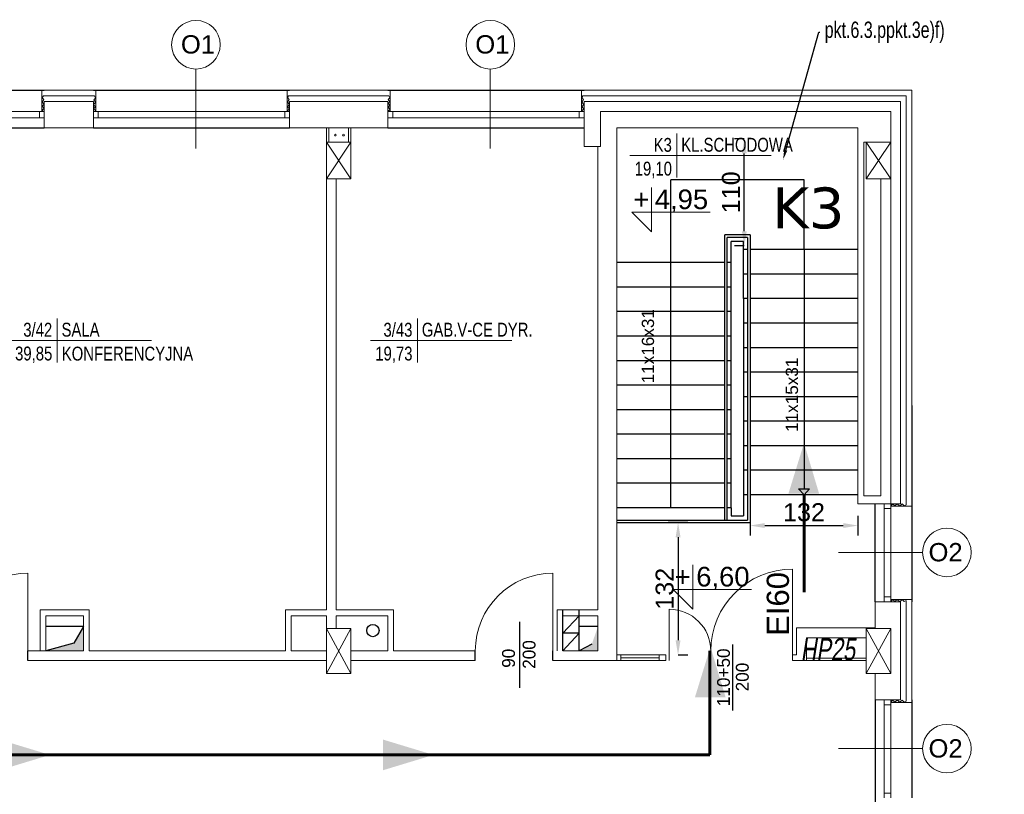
# Model space of a CAD drawing. Header units: millimetres. Extents: x 126553 to 403692, y -95821 to 38049.
# Tile 142 of 256: x 224361 to 225565, y -1016 to -69. Entities that reach past the tile are written whole.
import ezdxf
from ezdxf import colors
from ezdxf.entities.mleader import LeaderData, LeaderLine
from ezdxf.enums import TextEntityAlignment as Align
from ezdxf.math import Vec2, Vec3

# ---------------------------------------------------------------- set-up
doc = ezdxf.new("R2010")
doc.units = ezdxf.units.MM
for name, color, linetype, lineweight in [('_(06 GRUBA)', 7, 'Continuous', 40), ('A-opis', 7, 'Continuous', 18), ('docieplenie', 6, 'Continuous', 18), ('docieplenie zew.', 6, 'Continuous', 18), ('ekspertyza', 7, 'Continuous', 30), ('ewakaucja', 3, 'Continuous', 50), ('OKNA', 7, 'Continuous', 13), ('opisy', 7, 'Continuous', 18), ('ŚCIANY CIENKIE', 7, 'Continuous', 18), ('ŚCIANY GRUBE', 7, 'Continuous', 20)]:
    doc.layers.add(name, color=color, linetype=linetype, lineweight=lineweight)
doc.layers.add('KOMINY', color=94, linetype='Continuous', plot=False)
doc.layers.add('WENTYLE_WADLIWE', color=1, linetype='Continuous')
doc.layers.add('WIDOK', color=7, linetype='Continuous')
doc.styles.add('AR12', font='arial.ttf', dxfattribs={"height": 12})
doc.styles.add('Arial', font='arial.ttf')
doc.styles.add('ROMANS', font='romans.shx', dxfattribs={"width": 0.7})
doc.styles.add('RS12', font='Romans', dxfattribs={"width": 0.75, "height": 12})
doc.styles.add('RS8', font='ROMANS.SHX', dxfattribs={"width": 0.75, "height": 8})
doc.styles.add('STYLE1', font='txt', dxfattribs={"width": 0.8})
doc.linetypes.add('ZIGZAG', pattern='A,0.0001,-0.2,[131,LTYPESHP.SHX,S=0.2,R=0,X=-0.2,Y=0],-0.4,[131,LTYPESHP.SHX,S=0.2,R=180,X=0.2,Y=0],-0.2', length=0.8001)
doc.dimstyles.new('100 moje', dxfattribs={"dimtxt": 22, "dimasz": 12, "dimexe": 12, "dimexo": 20, "dimgap": 3, "dimtad": 1, "dimdec": 1, "dimrnd": 0.5, "dimtxsty": 'Standard', "dimblk1": 'ARCHTICK', "dimblk2": 'ARCHTICK', "dimsah": 1, "dimcen": 0.1, "dimdle": 10, "dimclrd": 256, "dimclre": 256, "dimclrt": 256, "dimadec": 0, "dimazin": 0, "dimtfac": 1, "dimtdec": 1, "dimtofl": 0, "dimtmove": 1, "dimatfit": 3, "dimfxl": 12, "dimfxlon": 1, "dimtolj": 1, "dimtzin": 0, "dimarcsym": 0})

# ---------------------------------------------------------------- blocks, each defined once
blk = doc.blocks.new('METKA')
for p, q in [((0, 26.9), (0, -26.9)), ((-57.4, 0), (115.4, 0))]:
    blk.add_line(p, q)
at = {"layer": 'opisy', "style": 'STYLE1', "width": 0.8, "flags": 4}
for tag, p in [('NUMER', (-6.1, 4.5)), ('POWIERZCHNIA', (-6, -24.6))]:
    blk.add_attdef(tag, text='', height=17, dxfattribs=at).set_placement(p, align=Align.RIGHT)
for tag, p in [('NAZWA', (5.3, 4.6)), ('POSADZKA', (5.6, -24.7))]:
    blk.add_attdef(tag, p, '', height=17, dxfattribs=at)
blk = doc.blocks.new('KOTA-WA')
at = {"color": 7}
for p, q in [((0, 27), (0, 0)), ((-12, 12), (0, 0)), ((-12, 12), (36, 12))]:
    blk.add_line(p, q, dxfattribs=at)
at = {"layer": 'A-opis', "color": 7, "style": 'RS12', "width": 0.6, "flags": 4}
blk.add_attdef('ZNAK', text='', height=8, dxfattribs=at).set_placement((-6.18, 19.74), align=Align.MIDDLE)
blk.add_attdef('RZEDNA', text='', height=10, dxfattribs=at).set_placement((2.11, 11.17), align=Align.BOTTOM_LEFT)
at = {"layer": 'A-opis', "color": 7, "style": 'RS8', "width": 0.6, "flags": 4}
blk.add_attdef('UWAGA', text='', height=7, dxfattribs=at).set_placement((3.83, 8.14), align=Align.TOP_LEFT)
blk = doc.blocks.new('*D2502')
at = {"layer": 'Defpoints', "color": 0, "linetype": 'Continuous', "lineweight": 60, "transparency": 16777216}
for p in [(225247.2, -214.3), (225247.2, -214.3), (225247.2, -345.4)]:
    blk.add_point(p, dxfattribs=at)
at = {"layer": 'ekspertyza', "color": 1, "linetype": 'Continuous', "lineweight": -2, "transparency": 16777216}
for p, q in [((225247.2, -214.3), (225235.2, -214.3)), ((225247.2, -327.4), (225247.2, -232.3)), ((225247.2, -345.4), (225235.2, -345.4))]:
    blk.add_line(p, q, dxfattribs=at)
at = {"layer": 'ekspertyza', "color": 1, "linetype": 'Continuous', "lineweight": 60, "transparency": 16777216}
for points in [[(225244.2, -232.3), (225250.2, -232.3), (225247.2, -214.3)], [(225244.2, -327.4), (225250.2, -327.4), (225247.2, -345.4)]]:
    blk.add_solid(points, dxfattribs=at)
at = {"layer": 'ekspertyza', "color": 1, "linetype": 'Continuous', "lineweight": 20, "transparency": 16777216, "insert": (225231, -279.8), "char_height": 22, "attachment_point": 5, "rotation": 90, "style": 'Arial'}
blk.add_mtext('\\A1;110', dxfattribs=at)
blk = doc.blocks.new('*D2503')
at = {"layer": 'Defpoints', "color": 0, "linetype": 'Continuous', "lineweight": 60, "transparency": 16777216}
for p in [(225254.2, -683.8), (225151.2, -845.8), (225166.2, -845.8)]:
    blk.add_point(p, dxfattribs=at)
at = {"layer": 'ekspertyza', "color": 1, "linetype": 'Continuous', "lineweight": -2, "transparency": 16777216}
for p, q in [((225178.2, -683.8), (225154.2, -683.8)), ((225166.2, -701.8), (225166.2, -827.8)), ((225166.2, -845.8), (225178.2, -845.8))]:
    blk.add_line(p, q, dxfattribs=at)
at = {"layer": 'ekspertyza', "color": 1, "linetype": 'Continuous', "lineweight": 60, "transparency": 16777216}
for points in [[(225163.2, -701.8), (225169.2, -701.8), (225166.2, -683.8)], [(225163.2, -827.8), (225169.2, -827.8), (225166.2, -845.8)]]:
    blk.add_solid(points, dxfattribs=at)
at = {"layer": 'ekspertyza', "color": 1, "linetype": 'Continuous', "lineweight": 20, "transparency": 16777216, "insert": (225149.9, -764.8), "char_height": 22, "attachment_point": 5, "rotation": 90, "style": 'Arial'}
blk.add_mtext('\\A1;132', dxfattribs=at)
blk = doc.blocks.new('*D2504')
at = {"layer": 'Defpoints', "color": 0, "linetype": 'Continuous', "lineweight": -3}
for p in [(225254.2, -649.9), (225386.2, -649.9), (225386.2, -687.5)]:
    blk.add_point(p, dxfattribs=at)
at = {"layer": 'ekspertyza', "color": 1, "linetype": 'Continuous', "lineweight": -2}
for p, q in [((225254.2, -675.5), (225254.2, -699.5)), ((225386.2, -675.5), (225386.2, -699.5)), ((225272.2, -687.5), (225368.2, -687.5))]:
    blk.add_line(p, q, dxfattribs=at)
at = {"layer": 'ekspertyza', "color": 1, "linetype": 'Continuous', "lineweight": -3}
for points in [[(225272.2, -684.5), (225272.2, -690.5), (225254.2, -687.5)], [(225368.2, -684.5), (225368.2, -690.5), (225386.2, -687.5)]]:
    blk.add_solid(points, dxfattribs=at)
at = {"layer": 'ekspertyza', "color": 1, "linetype": 'Continuous', "lineweight": 20, "insert": (225320.2, -671.3), "char_height": 22, "attachment_point": 5, "style": 'Arial'}
blk.add_mtext('\\A1;132', dxfattribs=at)

msp = doc.modelspace()

# ---------------------------------------------------------------- hatches: boundary and pattern name
at = {"layer": 'KOMINY'}
for points in [[(224427.44954, -831.16901), (224393.21265, -840.77675), (224439.21265, -840.77675), (224439.21265, -810.77675)], [(225068.21265, -810.77675), (225060.77881, -832.76426), (225045.21265, -840.77675), (225068.21265, -840.77675)]]:
    msp.add_hatch(color=0, dxfattribs=at).paths.add_polyline_path(points)

# ---------------------------------------------------------------- linework, layer by layer
at = {"layer": 'docieplenie', "color": 0}
for p, q in [((224814.21265, -154.77675), (224814.21265, -180.77675)), ((224390.23269, -161.82137), (224388.56125, -164.42032)), ((224388.56125, -164.42032), (224390.74366, -166.19555)), ((224390.74366, -166.19555), (224388.61188, -169.34013)), ((224453.92507, -164.50417), (224451.65594, -166.77168)), ((224451.65594, -166.77168), (224453.92507, -169.55459)), ((224452.65337, -161.82137), (224453.92507, -164.50417)), ((224390.95805, -176.8552), (224388.50886, -179.25173)), ((224388.50886, -179.25173), (224389.52933, -180.52642)), ((224390.89598, -171.82544), (224388.61085, -174.61168)), ((224388.61085, -174.61168), (224390.95805, -176.8552)), ((224388.61188, -169.34013), (224390.89598, -171.82544)), ((224453.92507, -169.55459), (224451.4392, -172.59774)), ((224451.4392, -172.59774), (224453.96557, -175.11802)), ((224453.96557, -175.11802), (224451.4637, -177.87851)), ((224451.4637, -177.87851), (224453.96557, -179.85774)), ((224453.96557, -179.85774), (224453.23581, -180.4307)), ((224688.21265, -180.77675), (224688.21265, -168.77675)), ((225048.21265, -180.77675), (225048.21265, -168.77675))]:
    msp.add_line(p, q, dxfattribs=at)
at = {"layer": 'docieplenie', "color": 0, "linetype": 'ZIGZAG'}
for p, q in [((224390.23269, -161.82137), (224452.65337, -161.82137)), ((224690.69418, -166.32193), (224688.43753, -169.72086)), ((224689.65141, -161.8051), (224688.47025, -163.80551)), ((224688.47025, -163.80551), (224690.69418, -166.32193)), ((224689.65141, -161.8051), (224812.38375, -161.8051)), ((224813.73557, -164.10882), (224811.67555, -166.23166)), ((224811.67555, -166.23166), (224813.79999, -169.06212)), ((224812.38375, -161.8051), (224813.73557, -164.10882)), ((225050.69418, -166.32193), (225048.43753, -169.72086)), ((225049.65141, -161.8051), (225048.47025, -163.80551)), ((225048.47025, -163.80551), (225050.69418, -166.32193)), ((225049.65141, -161.8051), (225445.11564, -161.8051)), ((225445.11564, -161.8051), (225445.11564, -662.32896)), ((224688.43753, -169.72086), (224690.8628, -172.37035)), ((224690.8628, -172.37035), (224688.57341, -175.24624)), ((224688.57341, -175.24624), (224690.9281, -177.79544)), ((224690.9281, -177.79544), (224688.70416, -180.34456)), ((224813.79999, -169.06212), (224811.67555, -170.79902)), ((224811.67555, -170.79902), (224813.73557, -173.24346)), ((224813.73557, -173.24346), (224811.67555, -175.75232)), ((224811.67555, -175.75232), (224813.92869, -178.58277)), ((224813.92869, -178.58277), (224811.73997, -180.57694)), ((225048.43753, -169.72086), (225050.8628, -172.37035)), ((225050.8628, -172.37035), (225048.57341, -175.24624)), ((225048.57341, -175.24624), (225050.9281, -177.79544)), ((225050.9281, -177.79544), (225048.70416, -180.34456)), ((225428.46439, -661.11017), (225426.71092, -663.16709)), ((225431.4376, -663.3957), (225428.46439, -661.11017)), ((225433.9361, -660.91848), (225431.4376, -663.3957)), ((225437.23333, -663.66113), (225433.9361, -660.91848)), ((225440.0733, -661.07079), (225437.23333, -663.66113)), ((225442.61949, -663.51576), (225440.0733, -661.07079)), ((225445.11564, -662.32896), (225442.61949, -663.51576)), ((225428.46439, -778.11017), (225426.71092, -780.16709)), ((225431.4376, -780.3957), (225428.46439, -778.11017)), ((225433.9361, -777.91848), (225431.4376, -780.3957)), ((225437.23333, -780.66113), (225433.9361, -777.91848)), ((225440.0733, -778.07079), (225437.23333, -780.66113)), ((225442.61949, -780.51576), (225440.0733, -778.07079)), ((225445.11564, -779.32896), (225442.61949, -780.51576)), ((225445.11564, -779.42795), (225445.11564, -902.32896)), ((225428.46439, -901.11017), (225426.71092, -903.16709)), ((225431.4376, -903.3957), (225428.46439, -901.11017)), ((225433.9361, -900.91848), (225431.4376, -903.3957)), ((225437.23333, -903.66113), (225433.9361, -900.91848)), ((225440.0733, -901.07079), (225437.23333, -903.66113)), ((225442.61949, -903.51576), (225440.0733, -901.07079)), ((225445.11564, -902.32896), (225442.61949, -903.51576))]:
    msp.add_line(p, q, dxfattribs=at)
at = {"layer": 'docieplenie', "color": 0, "lineweight": 0}
for points in [[(224371.21265, -840.77675), (224371.21265, -745.77675)], [(225013.21265, -840.7768), (225013.21265, -745.7768)]]:
    msp.add_lwpolyline(points, dxfattribs=at)
at = {"layer": 'docieplenie', "color": 0}
for points in [[(225306.21265, -840.27675), (225306.21265, -740.77675)], [(225306.21265, -840.27675), (225306.21265, -740.77675)], [(225155.21265, -840.27675), (225155.21265, -789.77675)]]:
    msp.add_lwpolyline(points, dxfattribs=at)
at = {"layer": 'docieplenie', "color": 0, "lineweight": 30}
for points in [[(224972.58872, -886.14938), (224972.58872, -805.28144)], [(224371.21265, -852.77675), (224371.21265, -840.77675)], [(224918.21265, -852.7768), (224918.21265, -840.7768)], [(225013.21265, -852.7768), (225013.21265, -840.7768)], [(225233.35105, -913.71761), (225233.35105, -832.84967)]]:
    msp.add_lwpolyline(points, dxfattribs=at)
at = {"layer": 'docieplenie', "color": 0, "lineweight": 0}
for centre in [(224371.21265, -840.77675), (225013.21265, -840.7768)]:
    msp.add_arc(centre, 95, 90, 180, dxfattribs=at)
at = {"layer": 'docieplenie', "color": 0}
for centre, radius, start, end in [((225306.21265, -840.77675), 100, 90, 180), ((225155.21265, -840.77675), 51, 0, 90)]:
    msp.add_arc(centre, radius, start, end, dxfattribs=at)
at = {"layer": 'docieplenie zew.', "color": 0}
for p, q in [((224391.21265, -154.77675), (224388.21265, -154.77675)), ((224388.21265, -154.77675), (224388.21265, -180.77675)), ((224454.21265, -154.77675), (224391.21265, -154.77675)), ((224454.21265, -168.77675), (224454.21265, -154.77675)), ((224688.21265, -180.77675), (224688.21265, -154.77675)), ((224688.21265, -168.77675), (224688.21265, -154.77675)), ((224688.21265, -154.77675), (224814.21265, -154.77675)), ((224814.21265, -154.77675), (224814.21265, -180.77675)), ((225051.21265, -154.77675), (225048.21265, -154.77675)), ((225048.21265, -154.77675), (225048.21265, -180.77675)), ((225452.21265, -154.77675), (225051.21265, -154.77675)), ((225452.21265, -168.77675), (225452.21265, -154.77675)), ((224454.21265, -180.77675), (224454.21265, -168.77675)), ((225452.21265, -663.77675), (225452.21265, -168.77675)), ((224388.21265, -180.77675), (224391.21265, -180.77675)), ((224451.21265, -180.77675), (224454.21265, -180.77675)), ((224691.21265, -180.77675), (224688.21265, -180.77675)), ((224691.21265, -180.77675), (224688.21265, -180.77675)), ((224814.21265, -180.77675), (224811.21265, -180.77675)), ((224814.21265, -180.77675), (224811.21265, -180.77675)), ((225048.21265, -180.77675), (225051.21265, -180.77675)), ((225051.21265, -180.77675), (225048.21265, -180.77675)), ((225051.21265, -180.77675), (225048.21265, -180.77675)), ((225426.21265, -660.77675), (225426.21265, -663.77675)), ((225426.21265, -663.77675), (225452.21265, -663.77675)), ((225452.21265, -777.77675), (225426.21265, -777.77675)), ((225426.21265, -777.77675), (225426.21265, -780.77675)), ((225452.21265, -780.77675), (225452.21265, -777.77675)), ((225452.21265, -903.77675), (225452.21265, -780.77675)), ((225426.21265, -900.77675), (225426.21265, -903.77675)), ((225426.21265, -903.77675), (225452.21265, -903.77675))]:
    msp.add_line(p, q, dxfattribs=at)
at = {"layer": 'ewakaucja', "color": 3, "lineweight": 60}
for points in [[(225320.21265, -586.68048, 0, 37.5, 0), (225319.95782, -648.3832, 37.5, 37.5, 0)], [(225205.84819, -835.85429, 0, 37.5, 0), (225205.59336, -897.557, 37.5, 37.5, 0)], [(224398.10949, -968.06413, 0, 37.5, 0), (224336.40624, -968.06413, 37.5, 37.5, 0)], [(224867.11418, -968.06413, 0, 37.5, 0), (224805.41094, -968.06413, 37.5, 37.5, 0)]]:
    msp.add_lwpolyline(points, format="xyseb", dxfattribs=at)
for points in [[(225320.21265, -769.08992), (225320.21265, -649.91489)], [(225204.9922, -840.77675), (225204.9922, -968.06413)], [(223874.14603, -968.06413), (225204.9922, -968.06413)]]:
    msp.add_lwpolyline(points, dxfattribs=at)
at = {"layer": 'KOMINY', "color": 0}
for p, q in [((225025.21265, -840.77675), (225025.21265, -790.77675)), ((225045.21265, -840.77675), (225045.21265, -790.77675)), ((225045.21265, -797.77675), (225025.21265, -819.27675)), ((224439.21265, -810.77675), (224393.21265, -810.77675)), ((224439.21265, -810.77675), (224427.44954, -831.16901)), ((225068.21265, -810.77675), (225045.21265, -810.77675)), ((225045.21265, -819.27675), (225025.21265, -819.27675)), ((225045.21265, -819.27675), (225025.21265, -840.77675)), ((224427.44954, -831.16901), (224393.21265, -840.77675)), ((225060.77881, -832.76426), (225045.21265, -840.77675))]:
    msp.add_line(p, q, dxfattribs=at)
msp.add_circle((224793.00094, -815.91827), 7.5, dxfattribs=at)
at = {"layer": 'OKNA', "color": 0}
for p, q in [((224151.21265, -180.77675), (224391.21265, -180.77675)), ((224151.21265, -188.77675), (224391.21265, -188.77675)), ((224385.21265, -188.77675), (224385.21265, -180.77675)), ((224451.21265, -180.77675), (224691.21265, -180.77675)), ((224451.21265, -188.77675), (224691.21265, -188.77675)), ((224457.21265, -188.77675), (224457.21265, -180.77675)), ((224685.21265, -188.77675), (224685.21265, -180.77675)), ((224811.21265, -180.77675), (225051.21265, -180.77675)), ((224811.21265, -188.77675), (225051.21265, -188.77675)), ((224817.21265, -188.77675), (224817.21265, -180.77675)), ((225045.21265, -188.77675), (225045.21265, -180.77675)), ((225418.21265, -660.77675), (225418.21265, -780.77675)), ((225426.21265, -660.77675), (225426.21265, -780.77675)), ((225426.21265, -660.77675), (225426.21265, -666.77675)), ((225426.21265, -666.77675), (225418.21265, -666.77675)), ((225426.21265, -774.77675), (225418.21265, -774.77675)), ((225426.21265, -780.77675), (225426.21265, -774.77675)), ((225096.21265, -845.66444), (225143.21265, -845.66444)), ((225096.21265, -849.16444), (225143.21265, -849.16444)), ((225096.21265, -852.77675), (225143.21265, -852.77675)), ((225418.21265, -900.77675), (225418.21265, -1020.77675)), ((225426.21265, -900.77675), (225426.21265, -1020.77675)), ((225426.21265, -906.77675), (225418.21265, -906.77675)), ((225426.21265, -1014.77675), (225418.21265, -1014.77675))]:
    msp.add_line(p, q, dxfattribs=at)
at = {"layer": 'opisy', "color": 0}
for p, q in [((224576.59719, -226.39625), (224576.59719, -128.96814)), ((224936.59719, -226.39625), (224936.59719, -128.96814)), ((225362.49155, -720.37851), (225465.26453, -720.37851)), ((225362.49155, -960.37851), (225465.26453, -960.37851))]:
    msp.add_line(p, q, dxfattribs=at)
for centre in [(224576.59719, -99.26789), (224936.59719, -99.26789), (225494.96478, -720.37851), (225494.96478, -960.37851)]:
    msp.add_circle(centre, 29.70025, dxfattribs=at)
at = {"layer": 'WIDOK', "color": 0}
for p, q in [((224151.21265, -154.77675), (224391.21265, -154.77675)), ((224451.21265, -154.77675), (224691.21265, -154.77675)), ((224811.21265, -154.77675), (225051.21265, -154.77675)), ((224151.21265, -200.77675), (224391.21265, -200.77675)), ((224451.21265, -200.77675), (224691.21265, -200.77675)), ((224811.21265, -200.77675), (225051.21265, -200.77675)), ((225320.21265, -264.73278), (225157.21265, -264.73278)), ((225157.21265, -498.86736), (225157.21265, -264.73278)), ((225320.21265, -264.73278), (225157.21265, -264.73278)), ((225320.21265, -349.91489), (225320.21265, -264.73278)), ((225320.21265, -349.91489), (225320.21265, -264.73278)), ((225223.21265, -680.77675), (225223.21265, -331.94373)), ((225254.21265, -331.94373), (225223.21265, -331.94373)), ((225226.21265, -680.77675), (225226.21265, -334.94373)), ((225251.21265, -334.94373), (225226.21265, -334.94373)), ((225251.21265, -334.94373), (225251.21265, -680.77675)), ((225254.21265, -331.94373), (225254.21265, -683.77675)), ((225231.21265, -665.77675), (225231.21265, -339.94373)), ((225246.21265, -339.94373), (225231.21265, -339.94373)), ((225246.21265, -409.91489), (225246.21265, -339.94373)), ((225251.21265, -349.91489), (225246.21265, -349.91489)), ((225386.21265, -349.91489), (225254.21265, -349.91489)), ((225320.21265, -349.91489), (225320.21265, -642.47787)), ((225223.21265, -365.77675), (225091.21265, -365.77675)), ((225231.21265, -365.77675), (225226.21265, -365.77675)), ((225251.21265, -379.91489), (225246.21265, -379.91489)), ((225386.21265, -379.91489), (225254.21265, -379.91489)), ((225223.21265, -395.77675), (225091.21265, -395.77675)), ((225231.21265, -395.77675), (225226.21265, -395.77675)), ((225246.21265, -409.91489), (225246.21265, -675.77675)), ((225251.21265, -409.91489), (225246.21265, -409.91489)), ((225386.21265, -409.91489), (225254.21265, -409.91489)), ((225223.21265, -425.77675), (225091.21265, -425.77675)), ((225231.21265, -425.77675), (225226.21265, -425.77675)), ((225251.21265, -439.91489), (225246.21265, -439.91489)), ((225386.21265, -439.91489), (225254.21265, -439.91489)), ((225223.21265, -455.77675), (225091.21265, -455.77675)), ((225231.21265, -455.77675), (225226.21265, -455.77675)), ((225251.21265, -469.91489), (225246.21265, -469.91489)), ((225386.21265, -469.91489), (225254.21265, -469.91489)), ((225223.21265, -485.77675), (225091.21265, -485.77675)), ((225231.21265, -485.77675), (225226.21265, -485.77675)), ((225157.21265, -665.77675), (225157.21265, -498.86736)), ((225251.21265, -499.91489), (225246.21265, -499.91489)), ((225386.21265, -499.91489), (225254.21265, -499.91489)), ((225223.21265, -515.77675), (225091.21265, -515.77675)), ((225231.21265, -515.77675), (225226.21265, -515.77675)), ((225251.21265, -529.91489), (225246.21265, -529.91489)), ((225386.21265, -529.91489), (225254.21265, -529.91489)), ((225452.21265, -540.77675), (225452.21265, -780.77675)), ((225223.21265, -545.77675), (225091.21265, -545.77675)), ((225231.21265, -545.77675), (225226.21265, -545.77675)), ((225251.21265, -559.91489), (225246.21265, -559.91489)), ((225386.21265, -559.91489), (225254.21265, -559.91489)), ((225223.21265, -575.77675), (225091.21265, -575.77675)), ((225231.21265, -575.77675), (225226.21265, -575.77675)), ((225251.21265, -589.91489), (225246.21265, -589.91489)), ((225386.21265, -589.91489), (225254.21265, -589.91489)), ((225223.21265, -605.77675), (225091.21265, -605.77675)), ((225231.21265, -605.77675), (225226.21265, -605.77675)), ((225251.21265, -619.91489), (225246.21265, -619.91489)), ((225386.21265, -619.91489), (225254.21265, -619.91489)), ((225223.21265, -635.77675), (225091.21265, -635.77675)), ((225231.21265, -635.77675), (225226.21265, -635.77675)), ((225251.21265, -649.91489), (225246.21265, -649.91489)), ((225386.21265, -649.91489), (225254.21265, -649.91489)), ((225320.21265, -649.91489), (225313.42492, -642.47787)), ((225313.42492, -642.47787), (225320.21265, -642.47787)), ((225320.21265, -649.91489), (225327.06384, -642.47787)), ((225320.21265, -642.47787), (225327.06384, -642.47787)), ((225407.21265, -780.77675), (225407.21265, -660.77675)), ((225407.21265, -780.77675), (225407.21265, -660.77675)), ((225223.21265, -665.77675), (225091.21265, -665.77675)), ((225231.21265, -665.77675), (225226.21265, -665.77675)), ((225231.21265, -665.77675), (225231.21265, -675.77675)), ((225091.21265, -680.77675), (225251.21265, -680.77675)), ((225091.21265, -683.77675), (225254.21265, -683.77675)), ((225231.21265, -675.77675), (225246.21265, -675.77675)), ((225407.21265, -900.77675), (225407.21265, -1020.77675)), ((225407.21265, -900.77675), (225407.21265, -1053.27675)), ((225452.21265, -900.77675), (225452.21265, -1020.77675))]:
    msp.add_line(p, q, dxfattribs=at)
at = {"layer": 'ŚCIANY CIENKIE', "color": 0}
for p, q in [((224736.21265, -263.27675), (224766.21265, -218.27675)), ((224736.21265, -218.27675), (224766.21265, -263.27675)), ((224736.21265, -263.27675), (224766.21265, -218.27675)), ((225426.21265, -218.27675), (225396.21265, -263.27675)), ((225396.21265, -218.27675), (225426.21265, -263.27675)), ((224736.21265, -813.27675), (224766.21265, -868.27675)), ((224766.21265, -813.27675), (224736.21265, -868.27675)), ((225396.21265, -813.27675), (225426.21265, -868.27675)), ((225426.21265, -813.27675), (225396.21265, -868.27675)), ((225323.21265, -849.91119), (225396.21265, -849.91119)), ((225323.21265, -852.77675), (225396.21265, -852.77675))]:
    msp.add_line(p, q, dxfattribs=at)
at = {"layer": 'ŚCIANY GRUBE', "color": 0}
for p, q in [((224391.21265, -168.77675), (224451.21265, -168.77675)), ((224391.21265, -200.77675), (224391.21265, -168.77675)), ((224451.21265, -168.77675), (224451.21265, -200.77675)), ((224691.21265, -168.77675), (224691.21265, -200.77675)), ((224751.21265, -168.77675), (224691.21265, -168.77675)), ((224811.21265, -168.77675), (224751.21265, -168.77675)), ((224811.21265, -168.77675), (224811.21265, -200.77675)), ((225111.21265, -168.77675), (225051.21265, -168.77675)), ((225051.21265, -223.77675), (225051.21265, -168.77675)), ((225111.21265, -168.77675), (225438.21265, -168.77675)), ((225438.21265, -168.77675), (225438.21265, -660.77675)), ((225071.21265, -223.77675), (225071.21265, -180.77675)), ((225426.21265, -180.77675), (225071.21265, -180.77675)), ((225426.21265, -218.27675), (225426.21265, -180.77675)), ((224451.21265, -200.77675), (224391.21265, -200.77675)), ((224451.21265, -200.77675), (224446.21265, -200.77675)), ((224691.21265, -200.77675), (224811.21265, -200.77675)), ((224736.21265, -218.27675), (224736.21265, -200.77675)), ((224739.21265, -218.27675), (224739.21265, -200.77675)), ((224766.21265, -200.77675), (224751.21265, -200.77675)), ((224763.21265, -218.27675), (224763.21265, -200.77675)), ((224766.21265, -218.27675), (224766.21265, -200.77675)), ((225386.21265, -200.77675), (225091.21265, -200.77675)), ((225091.21265, -200.77675), (225091.21265, -345.77675)), ((225386.21265, -411.08028), (225386.21265, -200.77675)), ((224736.21265, -218.27675), (224766.21265, -218.27675)), ((224736.21265, -263.27675), (224736.21265, -218.27675)), ((224766.21265, -218.27675), (224766.21265, -263.27675)), ((225071.21265, -223.77675), (225051.21265, -223.77675)), ((225068.21265, -790.77675), (225068.21265, -223.77675)), ((225393.21265, -218.27675), (225393.21265, -651.08595)), ((225393.21265, -218.27675), (225426.21265, -218.27675)), ((225396.21265, -263.27675), (225396.21265, -218.27675)), ((225426.21265, -218.27675), (225426.21265, -263.27675)), ((224736.21265, -263.27675), (224766.21265, -263.27675)), ((224736.21265, -790.77675), (224736.21265, -263.27675)), ((224748.21265, -314.42015), (224748.21265, -263.27675)), ((224748.21265, -790.77675), (224748.21265, -263.27675)), ((225426.21265, -263.27675), (225396.21265, -263.27675)), ((225414.21265, -651.08595), (225414.21265, -263.27675)), ((225426.21265, -660.77675), (225426.21265, -263.27675)), ((225091.21265, -345.77675), (225091.21265, -666.94215)), ((225386.21265, -660.77675), (225386.21265, -411.08028)), ((225386.21265, -660.77675), (225386.21265, -411.08028)), ((225393.21265, -660.77675), (225386.21265, -660.77675)), ((225393.21265, -651.08595), (225414.21265, -651.08595)), ((225414.21265, -660.77675), (225393.21265, -660.77675)), ((225407.21265, -660.77675), (225402.21265, -660.77675)), ((225438.21265, -660.77675), (225414.21265, -660.77675)), ((225091.21265, -666.94215), (225091.21265, -852.77675)), ((225407.21265, -780.77675), (225407.21265, -785.77675)), ((225407.21265, -813.27675), (225407.21265, -780.77675)), ((225407.21265, -780.77675), (225414.21265, -780.77675)), ((225407.21265, -780.77675), (225438.21265, -780.77675)), ((225438.21265, -780.77675), (225438.21265, -900.77675)), ((224386.21265, -840.77675), (224386.21265, -790.77675)), ((224386.21265, -790.77675), (224446.21265, -790.77675)), ((224446.21265, -790.77675), (224446.21265, -840.77675)), ((224686.21265, -790.77675), (224686.21265, -840.77675)), ((224736.21265, -790.77675), (224686.21265, -790.77675)), ((224748.21265, -790.77675), (224818.21265, -790.77675)), ((224818.21265, -790.77675), (224818.21265, -840.77675)), ((225018.21265, -840.77675), (225018.21265, -790.77675)), ((225018.21265, -790.77675), (225068.21265, -790.77675)), ((224393.21265, -840.77675), (224393.21265, -797.77675)), ((224393.21265, -797.77675), (224439.21265, -797.77675)), ((224439.21265, -797.77675), (224439.21265, -840.77675)), ((224736.21265, -797.77675), (224693.21265, -797.77675)), ((224693.21265, -797.77675), (224693.21265, -840.77675)), ((224736.21265, -813.27675), (224736.21265, -797.77675)), ((224748.21265, -813.27675), (224748.21265, -797.77675)), ((224748.21265, -797.77675), (224811.21265, -797.77675)), ((224811.21265, -797.77675), (224811.21265, -840.77675)), ((225025.21265, -797.77675), (225068.21265, -797.77675)), ((225025.21265, -797.77675), (225025.21265, -840.77675)), ((225068.21265, -797.77675), (225068.21265, -840.77675)), ((224386.21265, -840.77675), (224386.21265, -812.33149)), ((224736.21265, -813.27675), (224766.21265, -813.27675)), ((224736.21265, -868.27675), (224736.21265, -813.27675)), ((224766.21265, -813.27675), (224766.21265, -868.27675)), ((225068.21265, -840.77675), (225068.21265, -810.77675)), ((225407.21265, -812.77675), (225311.21265, -812.77675)), ((225311.21265, -845.77675), (225311.21265, -812.77675)), ((225311.21265, -812.77675), (225311.21265, -845.77675)), ((225311.21265, -845.77675), (225311.21265, -812.77675)), ((225396.21265, -868.27675), (225396.21265, -813.27675)), ((225396.21265, -813.27675), (225426.21265, -813.27675)), ((225426.21265, -813.27675), (225426.21265, -868.27675)), ((225323.21265, -852.77675), (225323.21265, -824.77675)), ((225396.21265, -824.77675), (225323.21265, -824.77675)), ((224393.21265, -840.77369), (224371.21265, -840.77171)), ((224371.21265, -840.77675), (224393.21265, -840.77675)), ((224371.21265, -840.77675), (224371.21265, -852.77675)), ((224439.21265, -840.77675), (224393.21265, -840.77675)), ((224627.21265, -840.77675), (224446.21265, -840.77675)), ((224686.21265, -840.77675), (224627.21265, -840.77675)), ((224736.21265, -840.77675), (224693.21265, -840.77675)), ((224811.21265, -840.77675), (224766.21265, -840.77675)), ((224841.21265, -840.77675), (224818.21265, -840.77675)), ((224818.21265, -840.77675), (224918.21265, -840.77675)), ((224913.3286, -840.7768), (224918.21265, -840.7768)), ((224918.21265, -840.77675), (224918.21265, -852.77675)), ((225013.21265, -840.7768), (225013.21265, -852.7768)), ((225068.21265, -840.77675), (225025.21265, -840.77675)), ((225155.21265, -840.77675), (225155.21265, -852.77675)), ((225306.21265, -840.77675), (225306.21265, -852.77675)), ((224627.21265, -852.77675), (224371.21265, -852.77675)), ((224736.21265, -852.77675), (224627.21265, -852.77675)), ((224918.21265, -852.77675), (224766.21265, -852.77675)), ((225071.21265, -852.77675), (225013.21265, -852.77675)), ((225071.21265, -852.77675), (225096.21265, -852.77675)), ((225091.21265, -845.77675), (225096.21265, -845.77675)), ((225091.21265, -845.77675), (225096.21265, -845.77675)), ((225091.21265, -845.77675), (225096.21265, -845.77675)), ((225096.21265, -845.77675), (225096.21265, -852.77675)), ((225143.21265, -845.77675), (225143.21265, -852.77675)), ((225143.21265, -845.77675), (225151.21265, -845.77675)), ((225151.21265, -852.77675), (225143.21265, -852.77675)), ((225151.21265, -845.77675), (225151.21265, -852.77675)), ((225306.21265, -852.77675), (225306.21265, -845.77675)), ((225311.21265, -845.77675), (225306.21265, -845.77675)), ((225306.21265, -852.77675), (225314.21265, -852.77675)), ((225306.21265, -852.77675), (225311.21265, -852.77675)), ((225314.21265, -852.77675), (225323.21265, -852.77675)), ((224766.21265, -868.27675), (224736.21265, -868.27675)), ((225426.21265, -868.27675), (225396.21265, -868.27675)), ((225407.21265, -868.27675), (225407.21265, -900.77675)), ((225407.21265, -900.77675), (225407.21265, -895.77675)), ((225407.21265, -900.77675), (225438.21265, -900.77675))]:
    msp.add_line(p, q, dxfattribs=at)
for centre in [(224747.0868, -209.8308), (224757.0868, -209.8308)]:
    msp.add_circle(centre, 1.06853, dxfattribs=at)

# ---------------------------------------------------------------- block references
at = {"layer": 'A-opis', "color": 0}
ref = msp.add_blockref('KOTA-WA', (225133.50483, -328.01313), dxfattribs=dict(at, xscale=2, yscale=2, zscale=2))
ref.add_attrib('ZNAK', '+', dxfattribs={"layer": '0', "color": 101, "height": 24, "style": 'AR12', "flags": 4}).set_placement((225121.14261, -307.58295), align=Align.BOTTOM_CENTER)
ref.add_attrib('RZEDNA', '4,95', dxfattribs={"layer": '0', "color": 101, "height": 24, "style": 'AR12', "flags": 4}).set_placement((225137.72097, -307.58295), align=Align.BOTTOM_LEFT)
ref = msp.add_blockref('KOTA-WA', (225184.16105, -789.63424), dxfattribs=dict(at, xscale=2, yscale=2, zscale=2))
ref.add_attrib('ZNAK', '+', dxfattribs={"layer": '0', "color": 101, "height": 24, "style": 'AR12', "flags": 4}).set_placement((225171.79883, -769.20405), align=Align.BOTTOM_CENTER)
ref.add_attrib('RZEDNA', '6,60', dxfattribs={"layer": '0', "color": 101, "height": 24, "style": 'AR12', "flags": 4}).set_placement((225188.37719, -769.20405), align=Align.BOTTOM_LEFT)
at = {"layer": 'opisy', "color": 0}
ref = msp.add_blockref('METKA', (225164.75537, -234.72138), dxfattribs=at)
ref.add_attrib('NAZWA', 'KL.SCHODOWA', (225170.09662, -230.16239), dxfattribs={"height": 17, "style": 'STYLE1', "width": 0.8, "flags": 4})
ref.add_attrib('NUMER', 'K3', dxfattribs={"height": 17, "style": 'STYLE1', "width": 0.8, "flags": 4}).set_placement((225158.61292, -230.25395), align=Align.RIGHT)
ref.add_attrib('POWIERZCHNIA', '19,10', dxfattribs={"height": 17, "style": 'STYLE1', "width": 0.8, "flags": 4}).set_placement((225158.71436, -259.35915), align=Align.RIGHT)
msp.add_blockref('METKA', (224406.95765, -460.93717), dxfattribs=at).add_auto_attribs({'NAZWA': 'SALA ', 'POSADZKA': 'KONFERENCYJNA', 'NUMER': '3/42', 'POWIERZCHNIA': '39,85'})
ref = msp.add_blockref('METKA', (224847.49627, -460.93717), dxfattribs=at)
ref.add_attrib('NAZWA', 'GAB.V-CE DYR.', (224852.83752, -456.37818), dxfattribs={"height": 17, "style": 'STYLE1', "width": 0.8, "flags": 4})
ref.add_attrib('NUMER', '3/43', dxfattribs={"height": 17, "style": 'STYLE1', "width": 0.8, "flags": 4}).set_placement((224841.35381, -456.46974), align=Align.RIGHT)
ref.add_attrib('POWIERZCHNIA', '19,73', dxfattribs={"height": 17, "style": 'STYLE1', "width": 0.8, "flags": 4}).set_placement((224841.45526, -485.57494), align=Align.RIGHT)

# ---------------------------------------------------------------- texts
at = {"layer": '_(06 GRUBA)', "color": 5, "insert": (225281.13073, -273.9264), "char_height": 50, "width": 50.3872802, "attachment_point": 1, "style": 'Arial'}
msp.add_mtext('{\\fVerdana|b0|i0|c238|p34;K3}', dxfattribs=at)
at = {"layer": 'opisy', "color": 0, "char_height": 22.4, "width": 15.9, "attachment_point": 1}
for s, insert in [('{\\fArial|b0|i0|c238|p34;O1}', (224558.2345, -87.61941)), ('{\\fArial|b0|i0|c238|p34;O1}', (224918.2345, -87.61941)), ('{\\fArial|b0|i0|c238|p34;O2}', (225472.47782, -708.86581)), ('{\\fArial|b0|i0|c238|p34;O2}', (225472.47782, -948.86581))]:
    msp.add_mtext(s, dxfattribs=dict(at, insert=insert))
at = {"layer": 'opisy', "color": 7, "insert": (225121.80869, -513.5649), "char_height": 15, "width": 139.2113062, "attachment_point": 1, "rotation": 90}
msp.add_mtext('{\\f@Arial Unicode MS|b0|i0|c238|p34;11x16x31}', dxfattribs=at)
at = {"layer": 'opisy', "color": 0, "attachment_point": 1, "rotation": 90}
for s, insert, char_height, width in [('{\\f@Arial Unicode MS|b0|i0|c238|p34;11x15x31}', (225297.8918, -572.95794), 15, 139.2113062), ('200', (224976.14878, -862.70925), 15.68, 11.13), ('90', (224951.00579, -861.52137), 15.68, 11.13), ('110+50', (225213.88852, -908.42337), 15.68, 11.13), ('200', (225236.91111, -890.27747), 15.68, 11.13)]:
    msp.add_mtext(s, dxfattribs=dict(at, insert=insert, char_height=char_height, width=width))
at = {"layer": 'WENTYLE_WADLIWE', "color": 1, "true_color": 0xff0000, "style": 'Arial', "oblique": 9, "width": 0.7}
msp.add_text('HP25', height=27.2, dxfattribs=at).set_placement((225316.09537, -852.55028))
at = {"layer": 'WENTYLE_WADLIWE', "color": 1, "true_color": 0xff0000, "insert": (225274.61015, -822.47662), "char_height": 27.2, "width": 44.4174403, "attachment_point": 1, "rotation": 90, "style": 'Arial'}
msp.add_mtext('EI60', dxfattribs=at)

# ---------------------------------------------------------------- dimensions: what is measured, and where the dimension line sits
at = {"layer": 'ekspertyza', "color": 1, "linetype": 'Continuous', "lineweight": 20, "true_color": 0xff0000}
for base, p1, p2, text, picture, middle in [((225247.23666, -214.25373), (225247.23666, -345.42071), (225247.23666, -214.25373), '110', '*D2502', (225231.00405, -279.83722)), ((225166.15514, -845.77675), (225254.21265, -683.77675), (225151.21265, -845.77675), '132', '*D2503', (225149.91503, -764.77675))]:
    dim = msp.add_linear_dim(base=base, p1=p1, p2=p2, angle=90, text=text, dimstyle='100 moje', override={"dimasz": 18, "dimgap": 5, "dimtxsty": 'Arial', "dimclrd": 1, "dimclre": 1, "dimclrt": 1}, dxfattribs=at)
    dim.commit()
    dim.dimension.update_dxf_attribs({"geometry": picture, "text_midpoint": middle})
dim = msp.add_linear_dim(base=(225386.21265, -687.49436), p1=(225254.21265, -649.91489), p2=(225386.21265, -649.91489), dimstyle='100 moje', override={"dimasz": 18, "dimgap": 5, "dimtxsty": 'Arial', "dimclrd": 1, "dimclre": 1, "dimclrt": 1}, dxfattribs=at)
dim.commit()
dim.dimension.update_dxf_attribs({"geometry": '*D2504', "text_midpoint": (225320.21265, -671.25425)})

# ---------------------------------------------------------------- leaders
at = {"layer": '_(06 GRUBA)', "color": 6, "lineweight": -2}
ml = msp.add_multileader_mtext('Standard', dxfattribs=at)
ml.set_content('{\\f@Arial Unicode MS|b0|i0|c238|p34;pkt.6.3.ppkt.3e)f)}', color=6, style='ROMANS')
ml.set_leader_properties()
ml.build(insert=Vec2(0, 0))
ml.multileader.update_dxf_attribs({"text_right_attachment_type": 6, "dogleg_length": 0.36, "arrow_head_size": 12, "scale": 3})
ctx = ml.context
ctx.base_point, ctx.scale, ctx.char_height, ctx.arrow_head_size, ctx.landing_gap_size, ctx.plane_origin = Vec3(225339.50374, -83.73764), 3, 20, 12, 6, Vec3(225218.0158, 409.77108)
ctx.right_attachment = 6
notes = []
notes.append((ctx, [(0, (1, 1, 0), (225338.42374, -83.73764), (1, 0), 1.08, [(2, [(225294.62695, -239.89218), (225338.42374, -83.73764), (225338.42374, -83.73764), (225338.42374, -83.73764)], 0, [])])]))
ctx.mtext.insert, ctx.mtext.flow_direction = Vec3(225345.50374, -70.95456), 5
for ctx, leaders in notes:
    for number, flags, end, landing, length, lines in leaders:
        leader = LeaderData()
        leader.index, (leader.has_last_leader_line, leader.has_dogleg_vector, leader.attachment_direction) = number, flags
        leader.last_leader_point, leader.dogleg_vector, leader.dogleg_length = Vec3(end), Vec3(landing), length
        for number, points, colour, breaks in lines:
            line = LeaderLine()
            line.index, line.vertices, line.color, line.breaks = number, Vec3.list(points), colors.encode_raw_color(colour), breaks
            leader.lines.append(line)
        ctx.leaders.append(leader)

doc.saveas('drawing.dxf')
